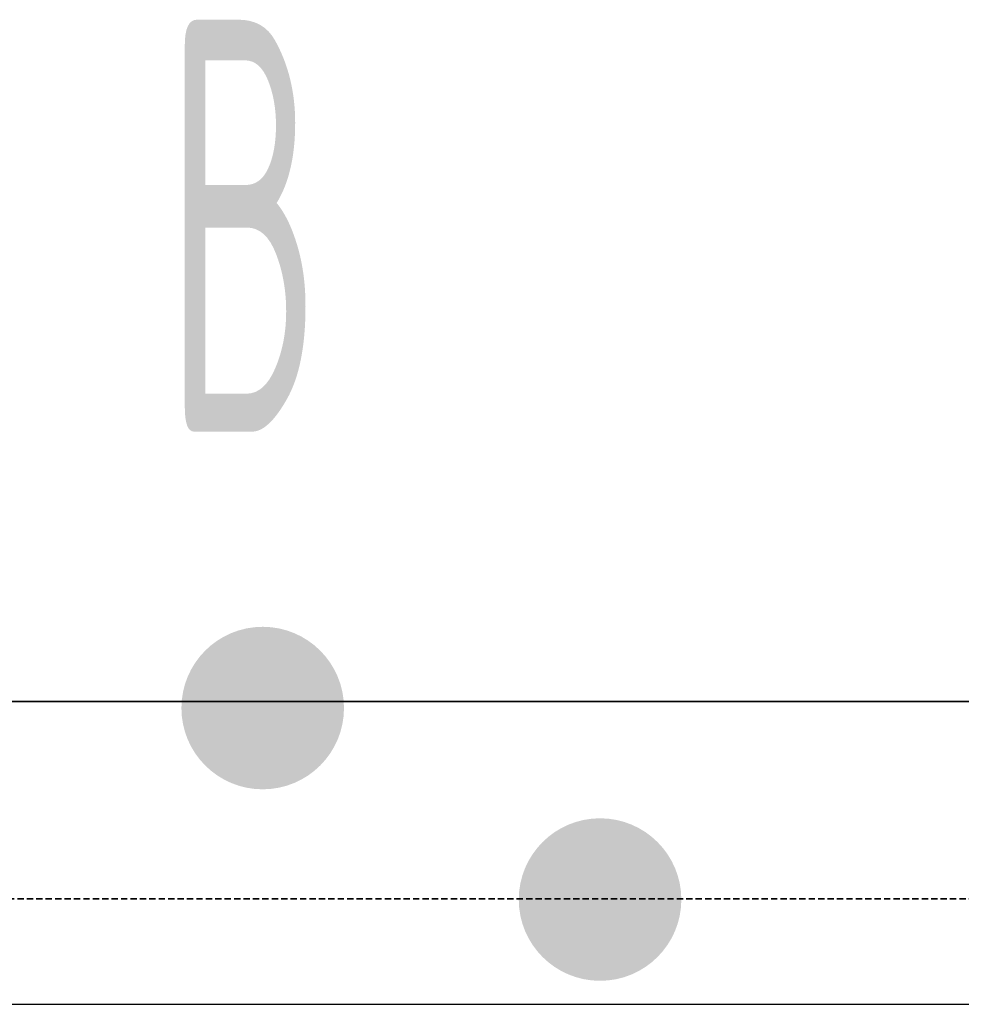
# Model space of a CAD drawing. Header units: millimetres. Extents: x -727 to 69715, y -15705 to 98123.
# Tile 115 of 256: x 34744 to 35029, y -15705 to -15406. Entities that reach past the tile are written whole.
import ezdxf
from ezdxf.enums import TextEntityAlignment as Align

# ---------------------------------------------------------------- set-up
doc = ezdxf.new("R2010")
doc.units = ezdxf.units.MM
doc.linetypes.add('VERDECKT', pattern=[9.525, 6.35, -3.175])
for name, color, linetype, lineweight in [('JS_VYT_POPIS - OBECNĚ', 7, 'Continuous', 5), ('UT_POTRUBI - PŘÍVOD', 1, 'Continuous', 35), ('UT_SCHÉMA_PŘÍVOD', 10, 'Continuous', 35), ('UT_SCHÉMA_ZPÁTEČKA', 172, 'VERDECKT', 35)]:
    doc.layers.add(name, color=color, linetype=linetype, lineweight=lineweight)
doc.styles.add('VZT_POPIS', font='isocp.shx', dxfattribs={"width": 0.6, "height": 125})

msp = doc.modelspace()

# ---------------------------------------------------------------- hatches: boundary and pattern name
at = {"layer": 'UT_SCHÉMA_PŘÍVOD'}
msp.add_hatch(color=256, dxfattribs=at).paths.add_polyline_path([(34792.88, -15614.79, 1), (34842.2, -15614.79, 1)])
at = {"layer": 'UT_SCHÉMA_ZPÁTEČKA', "ltscale": 0.3}
msp.add_hatch(color=256, dxfattribs=at).paths.add_polyline_path([(34944.53, -15672.9, -1), (34895.21, -15672.9, -1)])

# ---------------------------------------------------------------- linework, layer by layer
msp.add_line((-727.45, -15704.69), (68024.28, -15704.69))
at = {"layer": 'UT_POTRUBI - PŘÍVOD'}
msp.add_line((34604.61, -15612.78), (38972.17, -15612.78), dxfattribs=at)
at = {"layer": 'UT_SCHÉMA_ZPÁTEČKA', "ltscale": 0.3}
msp.add_line((34488.81, -15672.7), (38905.12, -15672.7), dxfattribs=at)

# ---------------------------------------------------------------- texts
at = {"layer": 'JS_VYT_POPIS - OBECNĚ', "style": 'VZT_POPIS', "width": 0.5}
msp.add_text('B', height=125, dxfattribs=at).set_placement((34835.74, -15468.4), align=Align.MIDDLE_RIGHT)

doc.saveas('drawing.dxf')
